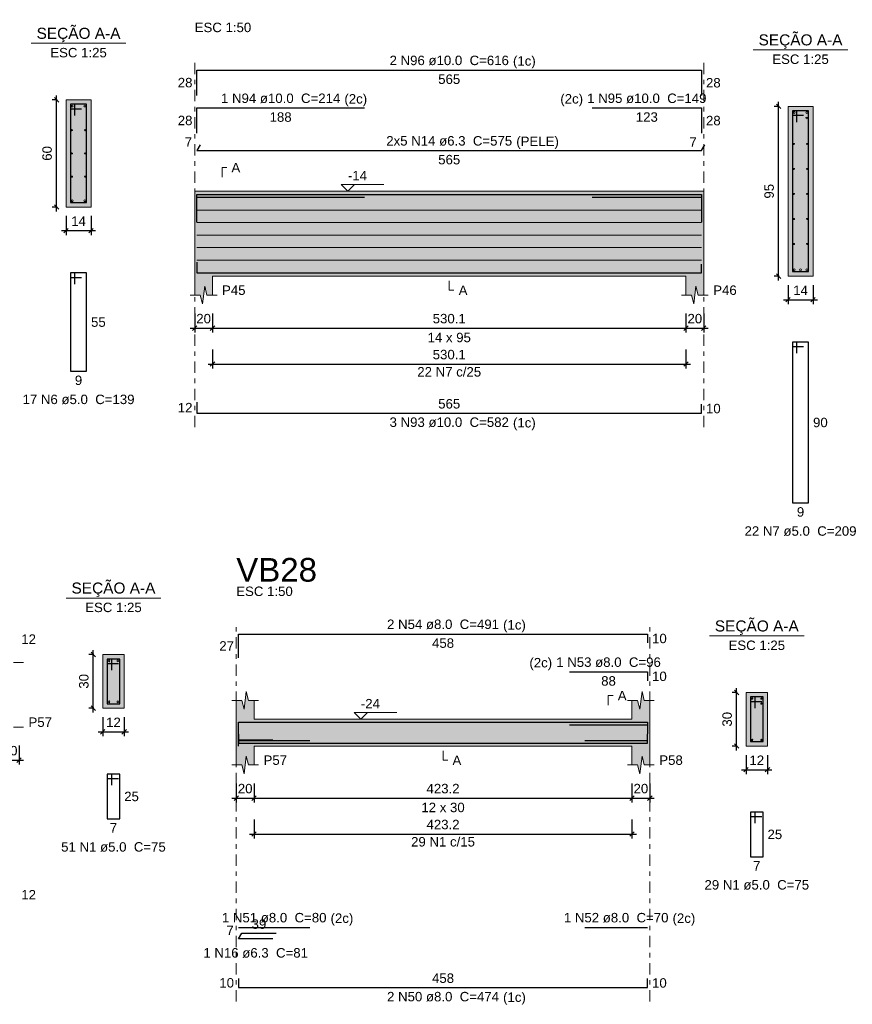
# Model space of a CAD drawing. Header units: millimetres. Extents: x 0 to 119, y 0 to 84.
# Tile 27 of 31: x 70 to 88, y 42 to 65. Entities that reach past the tile are written whole.
import ezdxf

# ---------------------------------------------------------------- set-up
doc = ezdxf.new("R2010")
doc.units = ezdxf.units.MM
doc.header["$MEASUREMENT"] = 0
doc.linetypes.add('DASHDOT', pattern=[2.54, 1.27, -0.635, 0, -0.635])
doc.linetypes.add('NULL', pattern=[0])
doc.layers.get('0').update_dxf_attribs({"lineweight": 18})
for name, color, linetype, lineweight in [('Descrição da armadura', 7, 'Continuous', 0), ('DT-Arm complementar', 5, 'Continuous', 5), ('DT-Barras na forma', 2, 'Continuous', 30), ('DT-Barras no corte', 5, 'Continuous', 5), ('DT-Barras rebatidas', 2, 'Continuous', 30), ('DT-Cotas', 9, 'Continuous', 5), ('DT-Forma', 5, 'Continuous', 5), ('DT-Hachura forma vigas', 254, 'Continuous', 5), ('DT-Hachura seção vigas', 254, 'Continuous', 5), ('DT-Pontilhado', 9, 'DASHDOT', 5), ('DT-Textos', 7, 'Continuous', 5), ('DT-Título', 3, 'Continuous', 20), ('Textos armaduras', 7, 'Continuous', 0)]:
    doc.layers.add(name, color=color, linetype=linetype, lineweight=lineweight)
doc.styles.add('Arial', font='txt')
doc.dimstyles.new('UM_25.000000', dxfattribs={"dimtxt": 0.18, "dimasz": 0.1, "dimexe": 0.1, "dimexo": 0.2, "dimgap": 0, "dimtad": 1, "dimtih": 1, "dimtoh": 1, "dimdec": 1, "dimlfac": 25, "dimzin": 0, "dimdsep": 46, "dimtxsty": 'Standard', "dimcen": 0.09, "dimdle": 0.1, "dimadec": 1, "dimazin": 2, "dimtfac": 1, "dimtdec": 4, "dimtofl": 0, "dimtmove": 0, "dimatfit": 3, "dimfxl": 1, "dimtolj": 1, "dimarcsym": 0})
doc.dimstyles.new('UM_50.000000', dxfattribs={"dimtxt": 0.18, "dimasz": 0.1, "dimexe": 0.1, "dimexo": 0.2, "dimgap": 0, "dimtad": 1, "dimtih": 1, "dimtoh": 1, "dimdec": 1, "dimlfac": 50, "dimzin": 0, "dimdsep": 46, "dimtxsty": 'Standard', "dimcen": 0.09, "dimdle": 0.1, "dimadec": 1, "dimazin": 2, "dimtfac": 1, "dimtdec": 4, "dimtofl": 0, "dimtmove": 0, "dimatfit": 3, "dimfxl": 1, "dimtolj": 1, "dimarcsym": 0})

# ---------------------------------------------------------------- blocks, each defined once
blk = doc.blocks.new('_Oblique')
at = {"color": 0, "linetype": 'ByBlock', "lineweight": -2}
blk.add_line((-0.5, -0.5), (0.5, 0.5), dxfattribs=at)
blk = doc.blocks.new('*D131')
at = {"layer": 'Defpoints', "color": 0}
for p in [(70.344318, 62.72398), (70.556118, 62.72398), (70.556118, 60.32398)]:
    blk.add_point(p, dxfattribs=at)
at = {"layer": 'DT-Cotas', "color": 0, "lineweight": -2}
for p, q in [((70.344318, 60.22398), (70.344318, 62.82398)), ((70.356118, 62.72398), (70.244318, 62.72398)), ((70.356118, 60.32398), (70.244318, 60.32398))]:
    blk.add_line(p, q, dxfattribs=at)
at = {"layer": 'DT-Cotas', "color": 0, "lineweight": -2, "xscale": 0.1, "yscale": 0.1, "zscale": 0.1}
for p, rotation in [((70.344318, 62.72398), 90), ((70.344318, 60.32398), 270)]:
    blk.add_blockref('_Oblique', p, dxfattribs=dict(at, rotation=rotation))
at = {"layer": 'DT-Cotas', "color": 7, "insert": (70.132518, 61.52398), "char_height": 0.2118, "attachment_point": 5, "rotation": 90, "style": 'Arial'}
blk.add_mtext('\\A1;60', dxfattribs=at)
blk = doc.blocks.new('*D132')
at = {"layer": 'Defpoints', "color": 0}
for p in [(70.556118, 60.32398), (71.116118, 60.32398), (71.116118, 59.79448)]:
    blk.add_point(p, dxfattribs=at)
at = {"layer": 'DT-Cotas', "color": 0, "lineweight": -2}
for p, q in [((70.556118, 60.12398), (70.556118, 59.69448)), ((71.116118, 60.12398), (71.116118, 59.69448)), ((70.456118, 59.79448), (71.216118, 59.79448))]:
    blk.add_line(p, q, dxfattribs=at)
at = {"layer": 'DT-Cotas', "color": 0, "lineweight": -2, "xscale": 0.1, "yscale": 0.1, "zscale": 0.1, "rotation": 180}
blk.add_blockref('_Oblique', (70.556118, 59.79448), dxfattribs=at)
at = {"layer": 'DT-Cotas', "color": 0, "lineweight": -2, "xscale": 0.1, "yscale": 0.1, "zscale": 0.1}
blk.add_blockref('_Oblique', (71.116118, 59.79448), dxfattribs=at)
at = {"layer": 'DT-Cotas', "color": 7, "insert": (70.836118, 60.00628), "char_height": 0.2118, "attachment_point": 5, "rotation": 0.0057296, "style": 'Arial'}
blk.add_mtext('\\A1;14', dxfattribs=at)
blk = doc.blocks.new('*D134')
at = {"layer": 'Defpoints', "color": 0}
for p in [(73.438146, 58.14138), (73.838146, 58.14138), (73.838146, 57.61188)]:
    blk.add_point(p, dxfattribs=at)
at = {"layer": 'DT-Cotas', "color": 0, "lineweight": -2}
for p, q in [((73.438146, 57.94138), (73.438146, 57.51188)), ((73.838146, 57.94138), (73.838146, 57.51188)), ((73.338146, 57.61188), (73.938146, 57.61188))]:
    blk.add_line(p, q, dxfattribs=at)
at = {"layer": 'DT-Cotas', "color": 0, "lineweight": -2, "xscale": 0.1, "yscale": 0.1, "zscale": 0.1, "rotation": 180}
blk.add_blockref('_Oblique', (73.438146, 57.61188), dxfattribs=at)
at = {"layer": 'DT-Cotas', "color": 0, "lineweight": -2, "xscale": 0.1, "yscale": 0.1, "zscale": 0.1}
blk.add_blockref('_Oblique', (73.838146, 57.61188), dxfattribs=at)
at = {"layer": 'DT-Cotas', "color": 7, "insert": (73.638146, 57.82368), "char_height": 0.2118, "attachment_point": 5, "rotation": 0.0057296, "style": 'Arial'}
blk.add_mtext('\\A1;20', dxfattribs=at)
blk = doc.blocks.new('*D135')
at = {"layer": 'Defpoints', "color": 0}
for p in [(73.838146, 58.14138), (84.440746, 58.14138), (84.440746, 57.61188)]:
    blk.add_point(p, dxfattribs=at)
at = {"layer": 'DT-Cotas', "color": 0, "lineweight": -2}
for p, q in [((73.838146, 57.94138), (73.838146, 57.51188)), ((84.440746, 57.94138), (84.440746, 57.51188)), ((73.738146, 57.61188), (84.540746, 57.61188))]:
    blk.add_line(p, q, dxfattribs=at)
at = {"layer": 'DT-Cotas', "color": 0, "lineweight": -2, "xscale": 0.1, "yscale": 0.1, "zscale": 0.1, "rotation": 180}
blk.add_blockref('_Oblique', (73.838146, 57.61188), dxfattribs=at)
at = {"layer": 'DT-Cotas', "color": 0, "lineweight": -2, "xscale": 0.1, "yscale": 0.1, "zscale": 0.1}
blk.add_blockref('_Oblique', (84.440746, 57.61188), dxfattribs=at)
at = {"layer": 'DT-Cotas', "color": 7, "insert": (79.139446, 57.82368), "char_height": 0.2118, "attachment_point": 5, "rotation": 0.0057296, "style": 'Arial'}
blk.add_mtext('\\A1;530.1', dxfattribs=at)
blk = doc.blocks.new('*D136')
at = {"layer": 'Defpoints', "color": 0}
for p in [(84.440746, 58.14138), (84.840746, 58.14138), (84.840746, 57.61188)]:
    blk.add_point(p, dxfattribs=at)
at = {"layer": 'DT-Cotas', "color": 0, "lineweight": -2}
for p, q in [((84.440746, 57.94138), (84.440746, 57.51188)), ((84.840746, 57.94138), (84.840746, 57.51188)), ((84.340746, 57.61188), (84.940746, 57.61188))]:
    blk.add_line(p, q, dxfattribs=at)
at = {"layer": 'DT-Cotas', "color": 0, "lineweight": -2, "xscale": 0.1, "yscale": 0.1, "zscale": 0.1, "rotation": 180}
blk.add_blockref('_Oblique', (84.440746, 57.61188), dxfattribs=at)
at = {"layer": 'DT-Cotas', "color": 0, "lineweight": -2, "xscale": 0.1, "yscale": 0.1, "zscale": 0.1}
blk.add_blockref('_Oblique', (84.840746, 57.61188), dxfattribs=at)
at = {"layer": 'DT-Cotas', "color": 7, "insert": (84.640746, 57.82368), "char_height": 0.2118, "attachment_point": 5, "rotation": 0.0057296, "style": 'Arial'}
blk.add_mtext('\\A1;20', dxfattribs=at)
blk = doc.blocks.new('*D137')
at = {"layer": 'Defpoints', "color": 0}
for p in [(86.516529, 62.57678), (86.728329, 62.57678), (86.728329, 58.77678)]:
    blk.add_point(p, dxfattribs=at)
at = {"layer": 'DT-Cotas', "color": 0, "lineweight": -2}
for p, q in [((86.516529, 58.67678), (86.516529, 62.67678)), ((86.528329, 62.57678), (86.416529, 62.57678)), ((86.528329, 58.77678), (86.416529, 58.77678))]:
    blk.add_line(p, q, dxfattribs=at)
at = {"layer": 'DT-Cotas', "color": 0, "lineweight": -2, "xscale": 0.1, "yscale": 0.1, "zscale": 0.1}
for p, rotation in [((86.516529, 62.57678), 90), ((86.516529, 58.77678), 270)]:
    blk.add_blockref('_Oblique', p, dxfattribs=dict(at, rotation=rotation))
at = {"layer": 'DT-Cotas', "color": 7, "insert": (86.304729, 60.67678), "char_height": 0.2118, "attachment_point": 5, "rotation": 90, "style": 'Arial'}
blk.add_mtext('\\A1;95', dxfattribs=at)
blk = doc.blocks.new('*D138')
at = {"layer": 'Defpoints', "color": 0}
for p in [(86.728329, 58.77678), (87.288329, 58.77678), (87.288329, 58.24728)]:
    blk.add_point(p, dxfattribs=at)
at = {"layer": 'DT-Cotas', "color": 0, "lineweight": -2}
for p, q in [((86.728329, 58.57678), (86.728329, 58.14728)), ((87.288329, 58.57678), (87.288329, 58.14728)), ((86.628329, 58.24728), (87.388329, 58.24728))]:
    blk.add_line(p, q, dxfattribs=at)
at = {"layer": 'DT-Cotas', "color": 0, "lineweight": -2, "xscale": 0.1, "yscale": 0.1, "zscale": 0.1, "rotation": 180}
blk.add_blockref('_Oblique', (86.728329, 58.24728), dxfattribs=at)
at = {"layer": 'DT-Cotas', "color": 0, "lineweight": -2, "xscale": 0.1, "yscale": 0.1, "zscale": 0.1}
blk.add_blockref('_Oblique', (87.288329, 58.24728), dxfattribs=at)
at = {"layer": 'DT-Cotas', "color": 7, "insert": (87.008329, 58.45908), "char_height": 0.2118, "attachment_point": 5, "rotation": 0.0057296, "style": 'Arial'}
blk.add_mtext('\\A1;14', dxfattribs=at)
blk = doc.blocks.new('*D139')
at = {"layer": 'Defpoints', "color": 0}
for p in [(73.838146, 57.33654), (84.440746, 57.33654), (84.440746, 56.80704)]:
    blk.add_point(p, dxfattribs=at)
at = {"layer": 'DT-Cotas', "color": 0, "lineweight": -2}
for p, q in [((73.838146, 57.13654), (73.838146, 56.70704)), ((84.440746, 57.13654), (84.440746, 56.70704)), ((73.738146, 56.80704), (84.540746, 56.80704))]:
    blk.add_line(p, q, dxfattribs=at)
at = {"layer": 'DT-Cotas', "color": 0, "lineweight": -2, "xscale": 0.1, "yscale": 0.1, "zscale": 0.1, "rotation": 180}
blk.add_blockref('_Oblique', (73.838146, 56.80704), dxfattribs=at)
at = {"layer": 'DT-Cotas', "color": 0, "lineweight": -2, "xscale": 0.1, "yscale": 0.1, "zscale": 0.1}
blk.add_blockref('_Oblique', (84.440746, 56.80704), dxfattribs=at)
at = {"layer": 'DT-Cotas', "color": 7, "insert": (79.139446, 57.01884), "char_height": 0.2118, "attachment_point": 5, "rotation": 0.0057296, "style": 'Arial'}
blk.add_mtext('\\A1;530.1', dxfattribs=at)
blk = doc.blocks.new('*D173')
at = {"layer": 'Defpoints', "color": 0}
for p in [(69.103914, 48.46938), (69.503914, 48.46938), (69.503914, 47.93988)]:
    blk.add_point(p, dxfattribs=at)
at = {"layer": 'DT-Cotas', "color": 0, "lineweight": -2}
for p, q in [((69.103914, 48.26938), (69.103914, 47.83988)), ((69.503914, 48.26938), (69.503914, 47.83988)), ((69.003914, 47.93988), (69.603914, 47.93988))]:
    blk.add_line(p, q, dxfattribs=at)
at = {"layer": 'DT-Cotas', "color": 0, "lineweight": -2, "xscale": 0.1, "yscale": 0.1, "zscale": 0.1, "rotation": 180}
blk.add_blockref('_Oblique', (69.103914, 47.93988), dxfattribs=at)
at = {"layer": 'DT-Cotas', "color": 0, "lineweight": -2, "xscale": 0.1, "yscale": 0.1, "zscale": 0.1}
blk.add_blockref('_Oblique', (69.503914, 47.93988), dxfattribs=at)
at = {"layer": 'DT-Cotas', "color": 7, "insert": (69.303914, 48.15168), "char_height": 0.2118, "attachment_point": 5, "rotation": 0.0057296, "style": 'Arial'}
blk.add_mtext('\\A1;20', dxfattribs=at)
blk = doc.blocks.new('*D174')
at = {"layer": 'Defpoints', "color": 0}
for p in [(71.167242, 50.30478), (71.379042, 50.30478), (71.379042, 49.10478)]:
    blk.add_point(p, dxfattribs=at)
at = {"layer": 'DT-Cotas', "color": 0, "lineweight": -2}
for p, q in [((71.179042, 50.30478), (71.067242, 50.30478)), ((71.167242, 49.00478), (71.167242, 50.40478)), ((71.179042, 49.10478), (71.067242, 49.10478))]:
    blk.add_line(p, q, dxfattribs=at)
at = {"layer": 'DT-Cotas', "color": 0, "lineweight": -2, "xscale": 0.1, "yscale": 0.1, "zscale": 0.1}
for p, rotation in [((71.167242, 50.30478), 90), ((71.167242, 49.10478), 270)]:
    blk.add_blockref('_Oblique', p, dxfattribs=dict(at, rotation=rotation))
at = {"layer": 'DT-Cotas', "color": 7, "insert": (70.955442, 49.70478), "char_height": 0.2118, "attachment_point": 5, "rotation": 90, "style": 'Arial'}
blk.add_mtext('\\A1;30', dxfattribs=at)
blk = doc.blocks.new('*D175')
at = {"layer": 'Defpoints', "color": 0}
for p in [(71.379042, 49.10478), (71.859042, 49.10478), (71.859042, 48.57528)]:
    blk.add_point(p, dxfattribs=at)
at = {"layer": 'DT-Cotas', "color": 0, "lineweight": -2}
for p, q in [((71.379042, 48.90478), (71.379042, 48.47528)), ((71.859042, 48.90478), (71.859042, 48.47528)), ((71.279042, 48.57528), (71.959042, 48.57528))]:
    blk.add_line(p, q, dxfattribs=at)
at = {"layer": 'DT-Cotas', "color": 0, "lineweight": -2, "xscale": 0.1, "yscale": 0.1, "zscale": 0.1, "rotation": 180}
blk.add_blockref('_Oblique', (71.379042, 48.57528), dxfattribs=at)
at = {"layer": 'DT-Cotas', "color": 0, "lineweight": -2, "xscale": 0.1, "yscale": 0.1, "zscale": 0.1}
blk.add_blockref('_Oblique', (71.859042, 48.57528), dxfattribs=at)
at = {"layer": 'DT-Cotas', "color": 7, "insert": (71.619042, 48.78708), "char_height": 0.2118, "attachment_point": 5, "rotation": 0.0057296, "style": 'Arial'}
blk.add_mtext('\\A1;12', dxfattribs=at)
blk = doc.blocks.new('*D178')
at = {"layer": 'Defpoints', "color": 0}
for p in [(74.368777, 47.62018), (74.768777, 47.62018), (74.768777, 47.09068)]:
    blk.add_point(p, dxfattribs=at)
at = {"layer": 'DT-Cotas', "color": 0, "lineweight": -2}
for p, q in [((74.368777, 47.42018), (74.368777, 46.99068)), ((74.768777, 47.42018), (74.768777, 46.99068)), ((74.268777, 47.09068), (74.868777, 47.09068))]:
    blk.add_line(p, q, dxfattribs=at)
at = {"layer": 'DT-Cotas', "color": 0, "lineweight": -2, "xscale": 0.1, "yscale": 0.1, "zscale": 0.1, "rotation": 180}
blk.add_blockref('_Oblique', (74.368777, 47.09068), dxfattribs=at)
at = {"layer": 'DT-Cotas', "color": 0, "lineweight": -2, "xscale": 0.1, "yscale": 0.1, "zscale": 0.1}
blk.add_blockref('_Oblique', (74.768777, 47.09068), dxfattribs=at)
at = {"layer": 'DT-Cotas', "color": 7, "insert": (74.568777, 47.30248), "char_height": 0.2118, "attachment_point": 5, "rotation": 0.0057296, "style": 'Arial'}
blk.add_mtext('\\A1;20', dxfattribs=at)
blk = doc.blocks.new('*D179')
at = {"layer": 'Defpoints', "color": 0}
for p in [(74.768777, 47.62018), (83.232577, 47.62018), (83.232577, 47.09068)]:
    blk.add_point(p, dxfattribs=at)
at = {"layer": 'DT-Cotas', "color": 0, "lineweight": -2}
for p, q in [((74.768777, 47.42018), (74.768777, 46.99068)), ((83.232577, 47.42018), (83.232577, 46.99068)), ((74.668777, 47.09068), (83.332577, 47.09068))]:
    blk.add_line(p, q, dxfattribs=at)
at = {"layer": 'DT-Cotas', "color": 0, "lineweight": -2, "xscale": 0.1, "yscale": 0.1, "zscale": 0.1, "rotation": 180}
blk.add_blockref('_Oblique', (74.768777, 47.09068), dxfattribs=at)
at = {"layer": 'DT-Cotas', "color": 0, "lineweight": -2, "xscale": 0.1, "yscale": 0.1, "zscale": 0.1}
blk.add_blockref('_Oblique', (83.232577, 47.09068), dxfattribs=at)
at = {"layer": 'DT-Cotas', "color": 7, "insert": (79.000677, 47.30248), "char_height": 0.2118, "attachment_point": 5, "rotation": 0.0057296, "style": 'Arial'}
blk.add_mtext('\\A1;423.2', dxfattribs=at)
blk = doc.blocks.new('*D180')
at = {"layer": 'Defpoints', "color": 0}
for p in [(83.232577, 47.62018), (83.632577, 47.62018), (83.632577, 47.09068)]:
    blk.add_point(p, dxfattribs=at)
at = {"layer": 'DT-Cotas', "color": 0, "lineweight": -2}
for p, q in [((83.232577, 47.42018), (83.232577, 46.99068)), ((83.632577, 47.42018), (83.632577, 46.99068)), ((83.132577, 47.09068), (83.732577, 47.09068))]:
    blk.add_line(p, q, dxfattribs=at)
at = {"layer": 'DT-Cotas', "color": 0, "lineweight": -2, "xscale": 0.1, "yscale": 0.1, "zscale": 0.1, "rotation": 180}
blk.add_blockref('_Oblique', (83.232577, 47.09068), dxfattribs=at)
at = {"layer": 'DT-Cotas', "color": 0, "lineweight": -2, "xscale": 0.1, "yscale": 0.1, "zscale": 0.1}
blk.add_blockref('_Oblique', (83.632577, 47.09068), dxfattribs=at)
at = {"layer": 'DT-Cotas', "color": 7, "insert": (83.432577, 47.30248), "char_height": 0.2118, "attachment_point": 5, "rotation": 0.0057296, "style": 'Arial'}
blk.add_mtext('\\A1;20', dxfattribs=at)
blk = doc.blocks.new('*D181')
at = {"layer": 'Defpoints', "color": 0}
for p in [(85.576749, 49.45558), (85.788549, 49.45558), (85.788549, 48.25558)]:
    blk.add_point(p, dxfattribs=at)
at = {"layer": 'DT-Cotas', "color": 0, "lineweight": -2}
for p, q in [((85.588549, 49.45558), (85.476749, 49.45558)), ((85.576749, 48.15558), (85.576749, 49.55558)), ((85.588549, 48.25558), (85.476749, 48.25558))]:
    blk.add_line(p, q, dxfattribs=at)
at = {"layer": 'DT-Cotas', "color": 0, "lineweight": -2, "xscale": 0.1, "yscale": 0.1, "zscale": 0.1}
for p, rotation in [((85.576749, 49.45558), 90), ((85.576749, 48.25558), 270)]:
    blk.add_blockref('_Oblique', p, dxfattribs=dict(at, rotation=rotation))
at = {"layer": 'DT-Cotas', "color": 7, "insert": (85.364949, 48.85558), "char_height": 0.2118, "attachment_point": 5, "rotation": 90, "style": 'Arial'}
blk.add_mtext('\\A1;30', dxfattribs=at)
blk = doc.blocks.new('*D182')
at = {"layer": 'Defpoints', "color": 0}
for p in [(85.788549, 48.25558), (86.268549, 48.25558), (86.268549, 47.72608)]:
    blk.add_point(p, dxfattribs=at)
at = {"layer": 'DT-Cotas', "color": 0, "lineweight": -2}
for p, q in [((85.788549, 48.05558), (85.788549, 47.62608)), ((86.268549, 48.05558), (86.268549, 47.62608)), ((85.688549, 47.72608), (86.368549, 47.72608))]:
    blk.add_line(p, q, dxfattribs=at)
at = {"layer": 'DT-Cotas', "color": 0, "lineweight": -2, "xscale": 0.1, "yscale": 0.1, "zscale": 0.1, "rotation": 180}
blk.add_blockref('_Oblique', (85.788549, 47.72608), dxfattribs=at)
at = {"layer": 'DT-Cotas', "color": 0, "lineweight": -2, "xscale": 0.1, "yscale": 0.1, "zscale": 0.1}
blk.add_blockref('_Oblique', (86.268549, 47.72608), dxfattribs=at)
at = {"layer": 'DT-Cotas', "color": 7, "insert": (86.028549, 47.93788), "char_height": 0.2118, "attachment_point": 5, "rotation": 0.0057296, "style": 'Arial'}
blk.add_mtext('\\A1;12', dxfattribs=at)
blk = doc.blocks.new('*D183')
at = {"layer": 'Defpoints', "color": 0}
for p in [(74.768777, 46.81534), (83.232577, 46.81534), (83.232577, 46.28584)]:
    blk.add_point(p, dxfattribs=at)
at = {"layer": 'DT-Cotas', "color": 0, "lineweight": -2}
for p, q in [((74.768777, 46.61534), (74.768777, 46.18584)), ((83.232577, 46.61534), (83.232577, 46.18584)), ((74.668777, 46.28584), (83.332577, 46.28584))]:
    blk.add_line(p, q, dxfattribs=at)
at = {"layer": 'DT-Cotas', "color": 0, "lineweight": -2, "xscale": 0.1, "yscale": 0.1, "zscale": 0.1, "rotation": 180}
blk.add_blockref('_Oblique', (74.768777, 46.28584), dxfattribs=at)
at = {"layer": 'DT-Cotas', "color": 0, "lineweight": -2, "xscale": 0.1, "yscale": 0.1, "zscale": 0.1}
blk.add_blockref('_Oblique', (83.232577, 46.28584), dxfattribs=at)
at = {"layer": 'DT-Cotas', "color": 7, "insert": (79.000677, 46.49764), "char_height": 0.2118, "attachment_point": 5, "rotation": 0.0057296, "style": 'Arial'}
blk.add_mtext('\\A1;423.2', dxfattribs=at)

msp = doc.modelspace()

# ---------------------------------------------------------------- hatches: boundary and pattern name
at = {"layer": 'DT-Hachura forma vigas', "linetype": 'Continuous'}
for points in [[(84.8407, 58.3532), (84.8407, 58.7768), (84.8407, 60.6768), (84.6407, 60.6768), (73.6381, 60.6768), (73.4381, 60.6768), (73.4381, 58.7768), (73.4381, 58.3532), (73.5631, 58.3532), (73.6131, 58.1532), (73.6631, 58.5532), (73.7131, 58.3532), (73.8381, 58.3532), (73.8381, 58.7768), (84.4407, 58.7768), (84.4407, 58.3532), (84.5657, 58.3532), (84.6157, 58.1532), (84.6657, 58.5532), (84.7157, 58.3532), (84.8407, 58.3532)], [(83.6326, 47.832), (83.6326, 48.2556), (83.6326, 48.8556), (83.6326, 49.2792), (83.5076, 49.2792), (83.4576, 49.4792), (83.4076, 49.0792), (83.3576, 49.2792), (83.2326, 49.2792), (83.2326, 48.8556), (74.7688, 48.8556), (74.7688, 49.2792), (74.6438, 49.2792), (74.5938, 49.4792), (74.5438, 49.0792), (74.4938, 49.2792), (74.3688, 49.2792), (74.3688, 48.8556), (74.3688, 48.2556), (74.3688, 47.832), (74.4938, 47.832), (74.5438, 47.632), (74.5938, 48.032), (74.6438, 47.832), (74.7688, 47.832), (74.7688, 48.2556), (83.2326, 48.2556), (83.2326, 47.832), (83.3576, 47.832), (83.4076, 47.632), (83.4576, 48.032), (83.5076, 47.832), (83.6326, 47.832)]]:
    msp.add_hatch(color=254, dxfattribs=at).paths.add_polyline_path(points)
at = {"layer": 'DT-Hachura seção vigas', "linetype": 'Continuous'}
for points in [[(70.5561, 60.324), (70.5561, 60.324), (71.1161, 60.324), (71.1161, 62.724), (70.5561, 62.724), (70.5561, 60.324)], [(86.7283, 58.7768), (86.7283, 58.7768), (87.2883, 58.7768), (87.2883, 62.5768), (86.7283, 62.5768), (86.7283, 58.7768)], [(71.379, 49.1048), (71.379, 49.1048), (71.859, 49.1048), (71.859, 50.3048), (71.379, 50.3048), (71.379, 49.1048)], [(85.7885, 48.2556), (85.7885, 48.2556), (86.2685, 48.2556), (86.2685, 49.4556), (85.7885, 49.4556), (85.7885, 48.2556)]]:
    msp.add_hatch(color=254, dxfattribs=at).paths.add_polyline_path(points)

# ---------------------------------------------------------------- linework, layer by layer
at = {"layer": 'DT-Arm complementar'}
for p, q in [((73.4881, 60.2568), (84.7907, 60.2568)), ((73.4881, 59.9768), (84.7907, 59.9768)), ((73.4881, 59.6968), (84.7907, 59.6968)), ((73.4881, 59.4168), (84.7907, 59.4168)), ((73.4881, 59.1368), (84.7907, 59.1368))]:
    msp.add_line(p, q, dxfattribs=at)
at = {"layer": 'DT-Barras na forma'}
for p, q in [((70.7561, 62.624), (70.6561, 62.624)), ((70.6561, 62.624), (70.6561, 60.424)), ((71.0161, 62.624), (70.6561, 62.624)), ((70.6561, 62.624), (70.6561, 62.524)), ((70.7561, 62.374), (70.7561, 62.624)), ((71.0161, 60.424), (71.0161, 62.624)), ((70.6561, 62.524), (70.9061, 62.524)), ((86.9283, 62.4768), (86.8283, 62.4768)), ((86.8283, 62.4768), (86.8283, 58.8768)), ((87.1883, 62.4768), (86.8283, 62.4768)), ((86.8283, 62.4768), (86.8283, 62.3768)), ((86.9283, 62.2268), (86.9283, 62.4768)), ((87.1883, 58.8768), (87.1883, 62.4768)), ((86.8283, 62.3768), (87.0783, 62.3768)), ((70.6561, 60.424), (71.0161, 60.424)), ((86.8283, 58.8768), (87.1883, 58.8768)), ((71.579, 50.2048), (71.479, 50.2048)), ((71.479, 50.2048), (71.479, 49.2048)), ((71.759, 50.2048), (71.479, 50.2048)), ((71.479, 50.2048), (71.479, 50.1048)), ((71.479, 50.1048), (71.729, 50.1048)), ((71.579, 49.9548), (71.579, 50.2048)), ((71.759, 49.2048), (71.759, 50.2048)), ((71.479, 49.2048), (71.759, 49.2048)), ((85.9885, 49.3556), (85.8885, 49.3556)), ((85.8885, 49.3556), (85.8885, 48.3556)), ((86.1685, 49.3556), (85.8885, 49.3556)), ((85.8885, 49.3556), (85.8885, 49.2556)), ((85.8885, 49.2556), (86.1385, 49.2556)), ((85.9885, 49.1056), (85.9885, 49.3556)), ((86.1685, 48.3556), (86.1685, 49.3556)), ((74.4188, 48.3962), (75.1891, 48.3962)), ((85.8885, 48.3556), (86.1685, 48.3556))]:
    msp.add_line(p, q, dxfattribs=at)
for points in [[(73.4881, 60.0419), (73.4881, 60.6068), (84.7907, 60.6068), (84.7907, 60.0419)], [(73.4881, 59.9819), (73.4881, 60.5468), (77.2381, 60.5468)], [(82.3407, 60.5468), (84.7907, 60.5468), (84.7907, 59.9819)], [(73.4881, 59.0868), (73.4881, 58.8468), (84.7907, 58.8468), (84.7907, 59.0468)], [(74.4188, 48.2539), (74.4188, 48.7876), (83.5826, 48.7876), (83.5826, 48.5876)], [(81.8326, 48.7316), (83.5826, 48.7316), (83.5826, 48.5316)], [(74.4188, 48.5236), (74.4188, 48.3236), (83.5826, 48.3236), (83.5826, 48.5236)], [(74.4188, 48.3796), (76.0183, 48.3796)], [(82.1758, 48.3796), (83.5826, 48.3796)]]:
    msp.add_lwpolyline(points, dxfattribs=at)
at = {"layer": 'DT-Barras no corte'}
for centre, radius in [((70.6961, 62.584), 0.02), ((70.9761, 62.584), 0.02), ((86.8683, 62.4368), 0.02), ((87.1483, 62.4368), 0.02), ((87.1483, 62.3168), 0.02), ((70.6887, 62.044), 0.0126), ((70.9835, 62.044), 0.0126), ((86.8609, 61.7368), 0.0126), ((87.1557, 61.7368), 0.0126), ((70.6887, 61.524), 0.0126), ((70.9835, 61.524), 0.0126), ((86.8609, 61.1768), 0.0126), ((87.1557, 61.1768), 0.0126), ((70.6887, 61.004), 0.0126), ((70.9835, 61.004), 0.0126), ((86.8609, 60.6168), 0.0126), ((87.1557, 60.6168), 0.0126), ((70.6961, 60.464), 0.02), ((70.9761, 60.464), 0.02), ((86.8609, 60.0568), 0.0126), ((87.1557, 60.0568), 0.0126), ((86.8609, 59.4968), 0.0126), ((87.1557, 59.4968), 0.0126), ((86.8683, 58.9168), 0.02), ((87.0083, 58.9168), 0.02), ((87.1483, 58.9168), 0.02), ((71.519, 50.1648), 0.02), ((71.719, 50.1648), 0.02), ((71.519, 49.2448), 0.02), ((71.719, 49.2448), 0.02), ((85.9245, 49.3196), 0.016), ((86.1325, 49.3196), 0.016), ((86.1325, 49.2076), 0.016), ((85.9245, 48.3916), 0.016), ((86.1325, 48.3916), 0.016)]:
    msp.add_circle(centre, radius, dxfattribs=at)
at = {"layer": 'DT-Barras rebatidas'}
for points in [[(73.4881, 62.8235), (73.4881, 63.3884), (84.7907, 63.3884), (84.7907, 62.8235)], [(73.4881, 61.9763), (73.4881, 62.5412), (77.2381, 62.5412)], [(82.3407, 62.5412), (84.7907, 62.5412), (84.7907, 61.9763)], [(73.5606, 61.713), (73.4881, 61.5875), (84.7907, 61.5875), (84.8632, 61.713)], [(70.7561, 58.5973), (70.7561, 58.8473), (70.6561, 58.8473), (70.6561, 56.6473), (71.0161, 56.6473), (71.0161, 58.8473), (70.6561, 58.8473), (70.6561, 58.7473), (70.9061, 58.7473)], [(86.9283, 57.0501), (86.9283, 57.3001), (86.8283, 57.3001), (86.8283, 53.7001), (87.1883, 53.7001), (87.1883, 57.3001), (86.8283, 57.3001), (86.8283, 57.2001), (87.0783, 57.2001)], [(73.4881, 55.9521), (73.4881, 55.7121), (84.7907, 55.7121), (84.7907, 55.9121)], [(74.4188, 50.2307), (74.4188, 50.7644), (83.5826, 50.7644), (83.5826, 50.5644)], [(81.8326, 49.9172), (83.5826, 49.9172), (83.5826, 49.7172)], [(71.579, 47.3781), (71.579, 47.6281), (71.479, 47.6281), (71.479, 46.6281), (71.759, 46.6281), (71.759, 47.6281), (71.479, 47.6281), (71.479, 47.5281), (71.729, 47.5281)], [(85.9885, 46.5289), (85.9885, 46.7789), (85.8885, 46.7789), (85.8885, 45.7789), (86.1685, 45.7789), (86.1685, 46.7789), (85.8885, 46.7789), (85.8885, 46.6789), (86.1385, 46.6789)], [(74.4188, 44.1965), (76.0183, 44.1965)], [(82.1758, 44.1965), (83.5826, 44.1965)], [(75.1891, 43.9379), (74.4188, 43.9379), (74.4914, 44.0637), (75.2617, 44.0637)], [(74.4188, 43.0528), (74.4188, 42.8528), (83.5826, 42.8528), (83.5826, 43.0528)]]:
    msp.add_lwpolyline(points, dxfattribs=at)
at = {"layer": 'DT-Forma'}
for p, q in [((71.1161, 62.724), (70.5561, 62.724)), ((70.5561, 62.724), (70.5561, 60.324)), ((71.1161, 60.324), (71.1161, 62.724)), ((87.2883, 62.5768), (86.7283, 62.5768)), ((86.7283, 62.5768), (86.7283, 58.7768)), ((87.2883, 58.7768), (87.2883, 62.5768)), ((73.4381, 60.6768), (73.6381, 60.6768)), ((73.6381, 60.6768), (84.6407, 60.6768)), ((84.6407, 60.6768), (84.8407, 60.6768)), ((70.5561, 60.324), (71.1161, 60.324)), ((73.4381, 58.7768), (73.4381, 58.3532)), ((73.8381, 58.3532), (73.8381, 58.7768)), ((73.8381, 58.7768), (84.4407, 58.7768)), ((84.4407, 58.7768), (84.4407, 58.3532)), ((84.8407, 58.3532), (84.8407, 58.7768)), ((86.7283, 58.7768), (87.2883, 58.7768)), ((73.6131, 58.1532), (73.6631, 58.5532)), ((73.6631, 58.5532), (73.7131, 58.3532)), ((84.6157, 58.1532), (84.6657, 58.5532)), ((84.6657, 58.5532), (84.7157, 58.3532)), ((73.3381, 58.3532), (73.5631, 58.3532)), ((73.5631, 58.3532), (73.6131, 58.1532)), ((73.7131, 58.3532), (73.9381, 58.3532)), ((84.3407, 58.3532), (84.5657, 58.3532)), ((84.5657, 58.3532), (84.6157, 58.1532)), ((84.7157, 58.3532), (84.9407, 58.3532)), ((71.859, 50.3048), (71.379, 50.3048)), ((71.379, 50.3048), (71.379, 49.1048)), ((71.859, 49.1048), (71.859, 50.3048)), ((69.3789, 50.1284), (69.6039, 50.1284)), ((74.5438, 49.0792), (74.5938, 49.4792)), ((74.5938, 49.4792), (74.6438, 49.2792)), ((83.4076, 49.0792), (83.4576, 49.4792)), ((83.4576, 49.4792), (83.5076, 49.2792)), ((86.2685, 49.4556), (85.7885, 49.4556)), ((85.7885, 49.4556), (85.7885, 48.2556)), ((86.2685, 48.2556), (86.2685, 49.4556)), ((74.2688, 49.2792), (74.4938, 49.2792)), ((74.3688, 48.8556), (74.3688, 49.2792)), ((74.4938, 49.2792), (74.5438, 49.0792)), ((74.6438, 49.2792), (74.8688, 49.2792)), ((74.7688, 49.2792), (74.7688, 48.8556)), ((83.1326, 49.2792), (83.3576, 49.2792)), ((83.2326, 48.8556), (83.2326, 49.2792)), ((83.3576, 49.2792), (83.4076, 49.0792)), ((83.5076, 49.2792), (83.7326, 49.2792)), ((83.6326, 49.2792), (83.6326, 48.8556)), ((71.379, 49.1048), (71.859, 49.1048)), ((74.7688, 48.8556), (83.2326, 48.8556)), ((69.3789, 48.6812), (69.6039, 48.6812)), ((74.3688, 48.2556), (74.3688, 47.832)), ((74.7688, 47.832), (74.7688, 48.2556)), ((74.7688, 48.2556), (83.2326, 48.2556)), ((83.2326, 48.2556), (83.2326, 47.832)), ((83.6326, 47.832), (83.6326, 48.2556)), ((85.7885, 48.2556), (86.2685, 48.2556)), ((74.5438, 47.632), (74.5938, 48.032)), ((74.5938, 48.032), (74.6438, 47.832)), ((83.4076, 47.632), (83.4576, 48.032)), ((83.4576, 48.032), (83.5076, 47.832)), ((74.2688, 47.832), (74.4938, 47.832)), ((74.4938, 47.832), (74.5438, 47.632)), ((74.6438, 47.832), (74.8688, 47.832)), ((83.1326, 47.832), (83.3576, 47.832)), ((83.3576, 47.832), (83.4076, 47.632)), ((83.5076, 47.832), (83.7326, 47.832))]:
    msp.add_line(p, q, dxfattribs=at)
at = {"layer": 'DT-Forma', "linetype": 'Continuous'}
for p, q in [((73.4381, 58.7768), (73.4381, 60.6768)), ((84.8407, 60.6768), (84.8407, 58.7768)), ((74.3688, 48.2556), (74.3688, 48.8556)), ((83.6326, 48.8556), (83.6326, 48.2556))]:
    msp.add_line(p, q, dxfattribs=at)
at = {"layer": 'DT-Pontilhado', "ltscale": 0.2}
for p, q in [((73.4381, 55.3944), (73.4381, 63.6002)), ((84.8407, 55.3944), (84.8407, 63.6002)), ((74.3688, 42.5351), (74.3688, 50.9762)), ((83.6326, 42.5351), (83.6326, 50.9762))]:
    msp.add_line(p, q, dxfattribs=at)
at = {"layer": 'DT-Textos'}
for p, q in [((69.7771, 63.9889), (71.8951, 63.9889)), ((85.9493, 63.8417), (88.0673, 63.8417)), ((70.56, 51.5697), (72.678, 51.5697)), ((84.9695, 50.7205), (87.0875, 50.7205))]:
    msp.add_line(p, q, dxfattribs=at)
for points in [[(74.0499, 60.9945), (74.0499, 61.2063), (74.1558, 61.2063)], [(77.0189, 60.825), (76.8707, 60.6768), (76.7224, 60.825), (77.6755, 60.825)], [(79.1394, 58.6709), (79.1394, 58.4591), (79.2453, 58.4591)], [(82.7031, 49.1733), (82.7031, 49.3851), (82.809, 49.3851)], [(77.3079, 49.0038), (77.1597, 48.8556), (77.0114, 49.0038), (77.9645, 49.0038)], [(79.0007, 48.1497), (79.0007, 47.9379), (79.1066, 47.9379)]]:
    msp.add_lwpolyline(points, dxfattribs=at)

# ---------------------------------------------------------------- texts
at = {"layer": 'Descrição da armadura', "linetype": 'NULL', "char_height": 0.2118, "attachment_point": 8, "line_spacing_factor": 0.9, "style": 'Arial'}
for s, insert, width in [('2 N96 ø10.0  C=616', (79.1393, 63.4947), 5.239541), ('1 N94 ø10.0  C=214', (75.3633, 62.6467), 5.239541), ('1 N95 ø10.0  C=149', (83.5653, 62.6467), 5.239541), ('2x5 N14 ø6.3  C=575', (79.1393, 61.6937), 5.529541), ('22 N7 c/25', (79.1394, 56.5253), 2.805127), ('17 N6 ø5.0  C=139', (70.8363, 55.9057), 4.916973), ('3 N93 ø10.0  C=582', (79.1393, 55.3947), 5.239541), ('22 N7 ø5.0  C=209', (87.0083, 52.9587), 4.916973), ('2 N54 ø8.0  C=491', (79.0007, 50.8707), 4.916973), ('1 N53 ø8.0  C=96', (82.7077, 50.0227), 4.594404), ('29 N1 c/15', (79.0007, 46.0041), 2.805127), ('51 N1 ø5.0  C=75', (71.6187, 45.8867), 4.594404), ('29 N1 ø5.0  C=75', (86.0287, 45.0377), 4.594404), ('1 N51 ø8.0  C=80', (75.2187, 44.3027), 4.594404), ('1 N52 ø8.0  C=70', (82.8787, 44.3027), 4.594404), ('1 N16 ø6.3  C=81', (74.8037, 43.5147), 4.594404), ('2 N50 ø8.0  C=474', (79.0007, 42.5347), 4.916973)]:
    msp.add_mtext(s, dxfattribs=dict(at, insert=insert, width=width))
at = {"layer": 'DT-Textos', "linetype": 'NULL', "line_spacing_factor": 0.798, "style": 'Arial'}
for s, insert, char_height, width, attachment_point in [('SEÇÃO A-A', (70.8363, 64.0128), 0.2471, 3.812061, 8), ('ESC 1:50', (73.4383, 64.2357), 0.2118, 2.482559, 7), ('SEÇÃO A-A', (87.0083, 63.8658), 0.2471, 3.812061, 8), ('ESC 1:25', (70.8363, 63.6707), 0.2118, 2.482559, 8), ('(1c)', (80.5673, 63.4248), 0.2118, 0.998857, 7), ('ESC 1:25', (87.0083, 63.5237), 0.2118, 2.482559, 8), ('(2c)', (76.7913, 62.5768), 0.2118, 0.998857, 7), ('(2c)', (82.1373, 62.5768), 0.2118, 0.998857, 9), ('(PELE)', (80.6413, 61.6238), 0.2118, 1.869424, 7), ('A', (74.2613, 61.1007), 0.2118, 0.386855, 7), ('-14', (76.8703, 60.9207), 0.2118, 0.838281, 7), ('P45', (74.0503, 58.3527), 0.2118, 1.031992, 7), ('A', (79.3513, 58.3527), 0.2118, 0.386855, 7), ('P46', (85.0523, 58.3527), 0.2118, 1.031992, 7), ('14 x 95', (79.1393, 57.2937), 0.2118, 1.902559, 8), ('(1c)', (80.5673, 55.3248), 0.2118, 0.998857, 7), ('SEÇÃO A-A', (71.6187, 51.5938), 0.2471, 3.812061, 8), ('ESC 1:50', (74.3687, 51.6117), 0.2118, 2.482559, 7), ('ESC 1:25', (71.6187, 51.2517), 0.2118, 2.482559, 8), ('(1c)', (80.3457, 50.8008), 0.2118, 0.998857, 7), ('SEÇÃO A-A', (86.0287, 50.7448), 0.2471, 3.812061, 8), ('ESC 1:25', (86.0287, 50.4027), 0.2118, 2.482559, 8), ('(2c)', (81.4447, 49.9528), 0.2118, 0.998857, 9), ('-24', (77.1597, 49.0987), 0.2118, 0.838281, 7), ('A', (82.9147, 49.2797), 0.2118, 0.386855, 7), ('P57', (69.7157, 48.6817), 0.2118, 1.031992, 7), ('P57', (74.9807, 47.8317), 0.2118, 1.031992, 7), ('A', (79.2127, 47.8317), 0.2118, 0.386855, 7), ('P58', (83.8447, 47.8317), 0.2118, 1.031992, 7), ('12 x 30', (79.0007, 46.7727), 0.2118, 1.902559, 8), ('(2c)', (76.4817, 44.2328), 0.2118, 0.998857, 7), ('(2c)', (84.1417, 44.2328), 0.2118, 0.998857, 7), ('(1c)', (80.3457, 42.4648), 0.2118, 0.998857, 7)]:
    msp.add_mtext(s, dxfattribs=dict(at, insert=insert, char_height=char_height, width=width, attachment_point=attachment_point))
at = {"layer": 'DT-Título', "linetype": 'NULL', "insert": (74.3687, 51.9295), "char_height": 0.5295, "width": 3.620508, "attachment_point": 7, "line_spacing_factor": 0.798, "style": 'Arial'}
msp.add_mtext('VB28', dxfattribs=at)
at = {"layer": 'Textos armaduras', "linetype": 'NULL', "char_height": 0.2118, "line_spacing_factor": 0.9, "style": 'Arial'}
for s, insert, width, attachment_point in [('28', (73.3881, 63.0001), 1.045137, 9), ('565', (79.1394, 63.2911), 1.367705, 2), ('28', (84.8907, 63.2119), 1.045137, 1), ('28', (73.3881, 62.1529), 1.045137, 9), ('188', (75.3631, 62.4439), 1.367705, 2), ('123', (83.5657, 62.4439), 1.367705, 2), ('28', (84.8907, 62.3647), 1.045137, 1), ('7', (73.3815, 61.6734), 0.722568, 9), ('7', (84.6841, 61.6734), 0.722568, 9), ('565', (79.1394, 61.4902), 1.367705, 2), ('55', (71.1161, 57.8532), 1.045137, 1), ('9', (70.8361, 56.55), 0.722568, 2), ('12', (73.3881, 55.7262), 1.045137, 9), ('565', (79.1394, 55.8094), 1.367705, 8), ('10', (84.8907, 55.918), 1.045137, 1), ('90', (87.2883, 55.606), 1.045137, 1), ('9', (87.0083, 53.6028), 0.722568, 2), ('12', (69.5539, 50.7553), 1.045137, 1), ('10', (83.6826, 50.7703), 1.045137, 1), ('27', (74.3188, 50.3916), 1.045137, 9), ('458', (79.0007, 50.6671), 1.367705, 2), ('88', (82.7076, 49.8199), 1.045137, 2), ('10', (83.6826, 49.9231), 1.045137, 1), ('25', (71.859, 47.234), 1.045137, 1), ('7', (71.619, 46.5308), 0.722568, 2), ('25', (86.2685, 46.3848), 1.045137, 1), ('7', (86.0285, 45.6816), 0.722568, 2), ('12', (69.5539, 45.0336), 1.045137, 1), ('39', (74.8765, 44.161), 1.045137, 8), ('7', (74.3123, 44.0239), 0.722568, 9), ('458', (79.0007, 42.9501), 1.367705, 8), ('10', (74.3188, 42.8469), 1.045137, 9), ('10', (83.6826, 43.0587), 1.045137, 1)]:
    msp.add_mtext(s, dxfattribs=dict(at, insert=insert, width=width, attachment_point=attachment_point))

# ---------------------------------------------------------------- dimensions: what is measured, and where the dimension line sits
at = {"layer": 'DT-Cotas'}
for base, p1, p2, picture, middle in [((70.3443, 62.724), (70.5561, 60.324), (70.5561, 62.724), '*D131', (70.1325, 61.524)), ((86.5165, 62.5768), (86.7283, 58.7768), (86.7283, 62.5768), '*D137', (86.3047, 60.6768)), ((71.1672, 50.3048), (71.379, 49.1048), (71.379, 50.3048), '*D174', (70.9554, 49.7048)), ((85.5767, 49.4556), (85.7885, 48.2556), (85.7885, 49.4556), '*D181', (85.3649, 48.8556))]:
    dim = msp.add_linear_dim(base=base, p1=p1, p2=p2, angle=90, dimstyle='UM_25.000000', override={"dimtxt": 0.2118, "dimasz": 0.1, "dimexe": 0.1, "dimexo": 0.2, "dimtad": 1, "dimtih": 0, "dimtoh": 0, "dimdec": 1, "dimlfac": 25, "dimzin": 8, "dimtxsty": 'Arial', "dimblk": 'Oblique', "dimblk1": 'Oblique', "dimblk2": 'Oblique', "dimsah": 1, "dimdle": 0.1, "dimse1": 0, "dimse2": 0, "dimclrt": 7, "dimadec": 1, "dimazin": 3, "dimtmove": 2, "dimldrblk": 'Oblique'}, dxfattribs=at)
    dim.commit()
    dim.dimension.update_dxf_attribs({"geometry": picture, "text_midpoint": middle, "dimtype": 160, "text_rotation": 90})
for base, p1, p2, dimstyle, override, picture, middle in [((71.1161, 59.7945), (70.5561, 60.324), (71.1161, 60.324), 'UM_25.000000', {"dimtxt": 0.2118, "dimasz": 0.1, "dimexe": 0.1, "dimexo": 0.2, "dimtad": 1, "dimtih": 0, "dimtoh": 0, "dimdec": 1, "dimlfac": 25, "dimzin": 8, "dimtxsty": 'Arial', "dimblk": 'Oblique', "dimblk1": 'Oblique', "dimblk2": 'Oblique', "dimsah": 1, "dimdle": 0.1, "dimse1": 0, "dimse2": 0, "dimclrt": 7, "dimadec": 1, "dimazin": 3, "dimtmove": 2, "dimldrblk": 'Oblique'}, '*D132', (70.8361, 60.0063)), ((87.2883, 58.2473), (86.7283, 58.7768), (87.2883, 58.7768), 'UM_25.000000', {"dimtxt": 0.2118, "dimasz": 0.1, "dimexe": 0.1, "dimexo": 0.2, "dimtad": 1, "dimtih": 0, "dimtoh": 0, "dimdec": 1, "dimlfac": 25, "dimzin": 8, "dimtxsty": 'Arial', "dimblk": 'Oblique', "dimblk1": 'Oblique', "dimblk2": 'Oblique', "dimsah": 1, "dimdle": 0.1, "dimse1": 0, "dimse2": 0, "dimclrt": 7, "dimadec": 1, "dimazin": 3, "dimtmove": 2, "dimldrblk": 'Oblique'}, '*D138', (87.0083, 58.4591)), ((73.8381, 57.6119), (73.4381, 58.1414), (73.8381, 58.1414), 'UM_50.000000', {"dimtxt": 0.2118, "dimasz": 0.1, "dimexe": 0.1, "dimexo": 0.2, "dimtad": 1, "dimtih": 0, "dimtoh": 0, "dimdec": 1, "dimlfac": 50, "dimzin": 8, "dimtxsty": 'Arial', "dimblk": 'Oblique', "dimblk1": 'Oblique', "dimblk2": 'Oblique', "dimsah": 1, "dimdle": 0.1, "dimse1": 0, "dimse2": 0, "dimclrt": 7, "dimadec": 1, "dimazin": 3, "dimtmove": 2, "dimldrblk": 'Oblique'}, '*D134', (73.6381, 57.8237)), ((84.4407, 57.6119), (73.8381, 58.1414), (84.4407, 58.1414), 'UM_50.000000', {"dimtxt": 0.2118, "dimasz": 0.1, "dimexe": 0.1, "dimexo": 0.2, "dimtad": 1, "dimtih": 0, "dimtoh": 0, "dimdec": 1, "dimlfac": 50, "dimzin": 8, "dimtxsty": 'Arial', "dimblk": 'Oblique', "dimblk1": 'Oblique', "dimblk2": 'Oblique', "dimsah": 1, "dimdle": 0.1, "dimse1": 0, "dimse2": 0, "dimclrt": 7, "dimadec": 1, "dimazin": 3, "dimtmove": 2, "dimldrblk": 'Oblique'}, '*D135', (79.1394, 57.8237)), ((84.8407, 57.6119), (84.4407, 58.1414), (84.8407, 58.1414), 'UM_50.000000', {"dimtxt": 0.2118, "dimasz": 0.1, "dimexe": 0.1, "dimexo": 0.2, "dimtad": 1, "dimtih": 0, "dimtoh": 0, "dimdec": 1, "dimlfac": 50, "dimzin": 8, "dimtxsty": 'Arial', "dimblk": 'Oblique', "dimblk1": 'Oblique', "dimblk2": 'Oblique', "dimsah": 1, "dimdle": 0.1, "dimse1": 0, "dimse2": 0, "dimclrt": 7, "dimadec": 1, "dimazin": 3, "dimtmove": 2, "dimldrblk": 'Oblique'}, '*D136', (84.6407, 57.8237)), ((84.4407, 56.807), (73.8381, 57.3365), (84.4407, 57.3365), 'UM_50.000000', {"dimtxt": 0.2118, "dimasz": 0.1, "dimexe": 0.1, "dimexo": 0.2, "dimtad": 1, "dimtih": 0, "dimtoh": 0, "dimdec": 1, "dimlfac": 50, "dimzin": 8, "dimtxsty": 'Arial', "dimblk": 'Oblique', "dimblk1": 'Oblique', "dimblk2": 'Oblique', "dimsah": 1, "dimdle": 0.1, "dimse1": 0, "dimse2": 0, "dimclrt": 7, "dimadec": 1, "dimazin": 3, "dimtmove": 2, "dimldrblk": 'Oblique'}, '*D139', (79.1394, 57.0188)), ((71.859, 48.5753), (71.379, 49.1048), (71.859, 49.1048), 'UM_25.000000', {"dimtxt": 0.2118, "dimasz": 0.1, "dimexe": 0.1, "dimexo": 0.2, "dimtad": 1, "dimtih": 0, "dimtoh": 0, "dimdec": 1, "dimlfac": 25, "dimzin": 8, "dimtxsty": 'Arial', "dimblk": 'Oblique', "dimblk1": 'Oblique', "dimblk2": 'Oblique', "dimsah": 1, "dimdle": 0.1, "dimse1": 0, "dimse2": 0, "dimclrt": 7, "dimadec": 1, "dimazin": 3, "dimtmove": 2, "dimldrblk": 'Oblique'}, '*D175', (71.619, 48.7871)), ((69.5039, 47.9399), (69.1039, 48.4694), (69.5039, 48.4694), 'UM_50.000000', {"dimtxt": 0.2118, "dimasz": 0.1, "dimexe": 0.1, "dimexo": 0.2, "dimtad": 1, "dimtih": 0, "dimtoh": 0, "dimdec": 1, "dimlfac": 50, "dimzin": 8, "dimtxsty": 'Arial', "dimblk": 'Oblique', "dimblk1": 'Oblique', "dimblk2": 'Oblique', "dimsah": 1, "dimdle": 0.1, "dimse1": 0, "dimse2": 0, "dimclrt": 7, "dimadec": 1, "dimazin": 3, "dimtmove": 2, "dimldrblk": 'Oblique'}, '*D173', (69.3039, 48.1517)), ((86.2685, 47.7261), (85.7885, 48.2556), (86.2685, 48.2556), 'UM_25.000000', {"dimtxt": 0.2118, "dimasz": 0.1, "dimexe": 0.1, "dimexo": 0.2, "dimtad": 1, "dimtih": 0, "dimtoh": 0, "dimdec": 1, "dimlfac": 25, "dimzin": 8, "dimtxsty": 'Arial', "dimblk": 'Oblique', "dimblk1": 'Oblique', "dimblk2": 'Oblique', "dimsah": 1, "dimdle": 0.1, "dimse1": 0, "dimse2": 0, "dimclrt": 7, "dimadec": 1, "dimazin": 3, "dimtmove": 2, "dimldrblk": 'Oblique'}, '*D182', (86.0285, 47.9379)), ((74.7688, 47.0907), (74.3688, 47.6202), (74.7688, 47.6202), 'UM_50.000000', {"dimtxt": 0.2118, "dimasz": 0.1, "dimexe": 0.1, "dimexo": 0.2, "dimtad": 1, "dimtih": 0, "dimtoh": 0, "dimdec": 1, "dimlfac": 50, "dimzin": 8, "dimtxsty": 'Arial', "dimblk": 'Oblique', "dimblk1": 'Oblique', "dimblk2": 'Oblique', "dimsah": 1, "dimdle": 0.1, "dimse1": 0, "dimse2": 0, "dimclrt": 7, "dimadec": 1, "dimazin": 3, "dimtmove": 2, "dimldrblk": 'Oblique'}, '*D178', (74.5688, 47.3025)), ((83.2326, 47.0907), (74.7688, 47.6202), (83.2326, 47.6202), 'UM_50.000000', {"dimtxt": 0.2118, "dimasz": 0.1, "dimexe": 0.1, "dimexo": 0.2, "dimtad": 1, "dimtih": 0, "dimtoh": 0, "dimdec": 1, "dimlfac": 50, "dimzin": 8, "dimtxsty": 'Arial', "dimblk": 'Oblique', "dimblk1": 'Oblique', "dimblk2": 'Oblique', "dimsah": 1, "dimdle": 0.1, "dimse1": 0, "dimse2": 0, "dimclrt": 7, "dimadec": 1, "dimazin": 3, "dimtmove": 2, "dimldrblk": 'Oblique'}, '*D179', (79.0007, 47.3025)), ((83.6326, 47.0907), (83.2326, 47.6202), (83.6326, 47.6202), 'UM_50.000000', {"dimtxt": 0.2118, "dimasz": 0.1, "dimexe": 0.1, "dimexo": 0.2, "dimtad": 1, "dimtih": 0, "dimtoh": 0, "dimdec": 1, "dimlfac": 50, "dimzin": 8, "dimtxsty": 'Arial', "dimblk": 'Oblique', "dimblk1": 'Oblique', "dimblk2": 'Oblique', "dimsah": 1, "dimdle": 0.1, "dimse1": 0, "dimse2": 0, "dimclrt": 7, "dimadec": 1, "dimazin": 3, "dimtmove": 2, "dimldrblk": 'Oblique'}, '*D180', (83.4326, 47.3025)), ((83.2326, 46.2858), (74.7688, 46.8153), (83.2326, 46.8153), 'UM_50.000000', {"dimtxt": 0.2118, "dimasz": 0.1, "dimexe": 0.1, "dimexo": 0.2, "dimtad": 1, "dimtih": 0, "dimtoh": 0, "dimdec": 1, "dimlfac": 50, "dimzin": 8, "dimtxsty": 'Arial', "dimblk": 'Oblique', "dimblk1": 'Oblique', "dimblk2": 'Oblique', "dimsah": 1, "dimdle": 0.1, "dimse1": 0, "dimse2": 0, "dimclrt": 7, "dimadec": 1, "dimazin": 3, "dimtmove": 2, "dimldrblk": 'Oblique'}, '*D183', (79.0007, 46.4976))]:
    dim = msp.add_linear_dim(base=base, p1=p1, p2=p2, dimstyle=dimstyle, override=override, dxfattribs=at)
    dim.commit()
    dim.dimension.update_dxf_attribs({"geometry": picture, "text_midpoint": middle, "dimtype": 160, "text_rotation": 0.00573})

doc.saveas('drawing.dxf')
